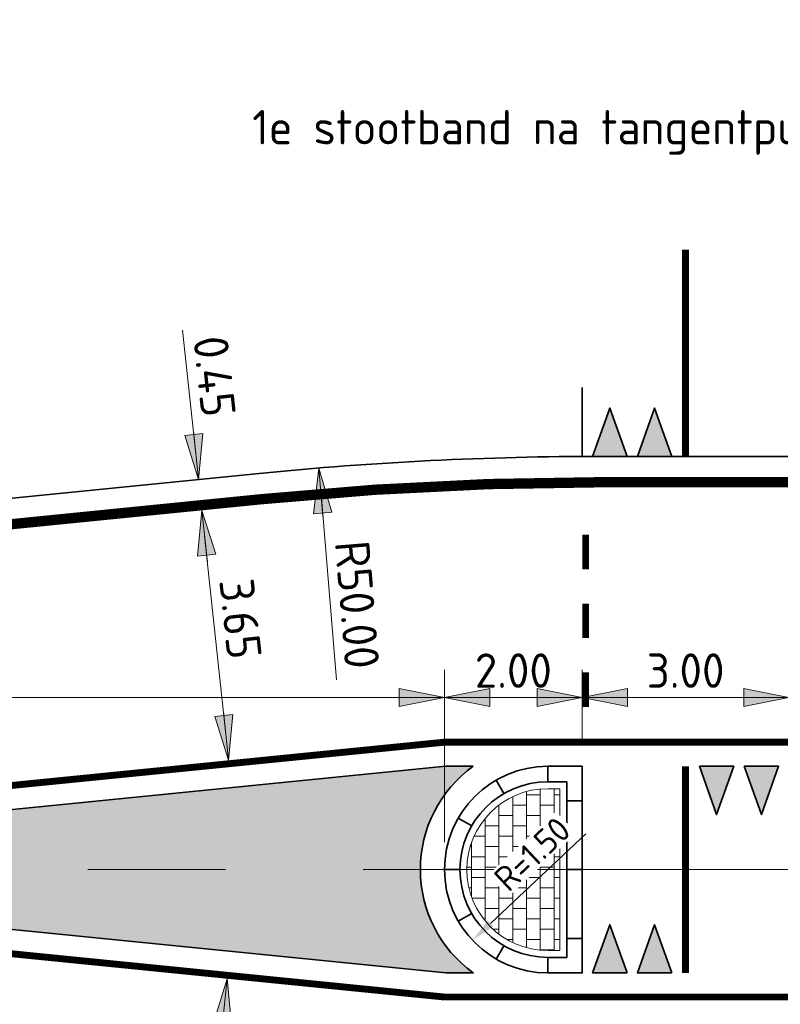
# Model space of a CAD drawing. Header units: metres. Extents: x -699 to 2316, y -1199 to 781.
# Tile 43 of 256: x 468 to 479, y -594 to -579. Entities that reach past the tile are written whole.
import ezdxf

# ---------------------------------------------------------------- set-up
doc = ezdxf.new("R2010")
doc.units = ezdxf.units.M
doc.header["$PDMODE"] = 1
doc.linetypes.add('AM-AS', pattern=[16, 10, -2, 2, -2])
doc.linetypes.add('VH-RWSBAND', pattern=[24, 10, -2, 2, -2, 2, -2, 2, -2])
for name, color, linetype, lineweight in [('B-WE-AM-AS-G', 10, 'AM-AS', 18), ('N-WE-VH-KANTOPSLUITING_TROTTOIRBAND_RWS-G', 210, 'VH-RWSBAND', 35), ('N-WE-VH-KANTVERHARDING-G', 210, 'Continuous', 35), ('N-WE-VH-M-200', 7, 'Continuous', 18), ('N-WE-VH-VERHARDING_BETONSTRAATSTEEN-A', 252, 'Continuous', 18), ('N-WE-VW-MARKERING_DWARS_DRIEHOEK_5070-G', 7, 'VW-HAAIETAND70-L-N', 35), ('N-WE-VW-MARKERING_LANGS_STREEP_DOORGETROKKEN_010-G', 7, 'Continuous', 13), ('N-WE-VW-MARKERING_LANGS_STREEP_DOORGETROKKEN_015-G', 7, 'Continuous', 13), ('N-WE-VW-MARKERING_PUNTSTUK-G', 7, 'Continuous', 35), ('X-XX-AL-M', 7, 'Continuous', 18)]:
    doc.layers.add(name, color=color, linetype=linetype, lineweight=lineweight)
doc.styles.add('NLCS-ISO Standaard', font='NLCS-ISO.ttf')
doc.styles.add('NLCS-ISO-M200-T18', font='NLCS-ISO.ttf', dxfattribs={"height": 0.36})
doc.linetypes.add('VW-HAAIETAND70-L-N', pattern='A,0,-0.5,[149,NLCS.SHX,S=1,R=0,X=-0.625,Y=0],-0.5', length=1)
doc.dimstyles.new('NLCS-M200-T18-PIJL_A_L2_H2', dxfattribs={"dimscale": 0.2, "dimtxt": 2.5, "dimasz": 1.8, "dimexe": 2, "dimexo": 2, "dimgap": 0.7, "dimtad": 1, "dimzin": 0, "dimdsep": 46, "dimtxsty": 'NLCS-ISO-M200-T18', "dimcen": 0, "dimdle": 2, "dimclrd": 256, "dimclre": 256, "dimclrt": 10, "dimazin": 0, "dimtfac": 1, "dimtdec": 3, "dimtofl": 0, "dimtmove": 0, "dimatfit": 3, "dimfxl": 2, "dimtfillclr": 256, "dimtolj": 1, "dimtzin": 0, "dimlwd": -1, "dimlwe": -1, "dimarcsym": 0})
doc.dimstyles.new('NLCS-M200-T25-Pijl-A', dxfattribs={"dimtxt": 0.5, "dimasz": 0.375, "dimexe": 0.4, "dimexo": 0.4, "dimgap": 0.14, "dimtad": 1, "dimlfac": -1, "dimzin": 0, "dimdsep": 46, "dimtxsty": 'NLCS-ISO Standaard', "dimblk": 'Pijl', "dimblk1": 'Pijl', "dimblk2": 'Pijl', "dimcen": 2.5, "dimdle": 2, "dimclrd": 256, "dimclre": 256, "dimclrt": 256, "dimadec": 0, "dimazin": 0, "dimtfac": 1, "dimtofl": 0, "dimtmove": 0, "dimatfit": 3, "dimldrblk": 'Pijl', "dimfxl": 1, "dimtolj": 1, "dimtzin": 0, "dimlwd": 18, "dimlwe": 18, "dimarcsym": 0})
pattern_1 = [(0, (5.684341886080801e-14, 214.832890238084), (0.2, 0.15), [0.2, -0.2]), (90, (5.684341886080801e-14, 214.832890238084), (-0.2, 1.224606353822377e-17), [])]

# ---------------------------------------------------------------- blocks, each defined once
blk = doc.blocks.new('Pijl')
h = blk.add_hatch(color=256)
h.paths.add_polyline_path([(2.220446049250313e-16, 0), (-1.75, 0.352142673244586), (-1.749922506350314, 1.310063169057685e-14)])
h.paths.add_polyline_path([(-1.749922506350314, 1.310063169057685e-14), (-1.749845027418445, -0.3520757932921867), (0, 0)])
for p, q in [((-1.901878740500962, 1.4210854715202e-14), (0, 0)), ((0, 0), (-1.75, 0.352142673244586)), ((-1.75, 0.352142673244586), (-1.749845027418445, -0.3520757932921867)), ((0, 0), (-1.749845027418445, -0.3520757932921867))]:
    blk.add_line(p, q)
blk = doc.blocks.new('*D817')
at = {"layer": 'Defpoints', "color": 0, "transparency": 16777216}
for p in [(472.186420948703, -585.919686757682), (476.295417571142, -635.7505621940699)]:
    blk.add_point(p, dxfattribs=at)
at = {"layer": 'X-XX-AL-M', "lineweight": 18, "transparency": 16777216}
blk.add_line((472.4401720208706, -588.9969922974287), (472.2172384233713, -586.293418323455), dxfattribs=at)
at = {"layer": 'X-XX-AL-M', "lineweight": 18, "transparency": 16777216, "xscale": 0.375, "yscale": 0.375, "zscale": 0.375, "rotation": 94.71387937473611}
blk.add_blockref('Pijl', (472.186420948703, -585.919686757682), dxfattribs=at)
at = {"layer": 'X-XX-AL-M', "transparency": 16777216, "insert": (472.7413312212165, -587.9035444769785), "char_height": 0.5, "attachment_point": 5, "rotation": 274.7138793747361, "style": 'NLCS-ISO Standaard'}
blk.add_mtext('\\A1;R50.00', dxfattribs=at)
blk = doc.blocks.new('*D818')
at = {"layer": 'Defpoints', "color": 0, "transparency": 16777216}
for p in [(476.3203553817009, -547.2505621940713), (473.0752807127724, -597.1451459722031)]:
    blk.add_point(p, dxfattribs=at)
at = {"layer": 'X-XX-AL-M', "lineweight": 18, "transparency": 16777216}
blk.add_line((473.2690046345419, -594.1665475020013), (473.0996187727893, -596.7709365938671), dxfattribs=at)
at = {"layer": 'X-XX-AL-M', "lineweight": 18, "transparency": 16777216, "xscale": 0.375, "yscale": 0.375, "zscale": 0.375, "rotation": 266.2788028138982}
blk.add_blockref('Pijl', (473.0752807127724, -597.1451459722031), dxfattribs=at)
at = {"layer": 'X-XX-AL-M', "transparency": 16777216, "insert": (472.8107067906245, -595.2039905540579), "char_height": 0.5, "attachment_point": 5, "rotation": 86.27880281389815, "style": 'NLCS-ISO Standaard'}
blk.add_mtext('\\A1;R50.00', dxfattribs=at)
blk = doc.blocks.new('*D822')
at = {"layer": 'Defpoints', "color": 0, "transparency": 16777216}
for p in [(476.0086203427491, -589.2508268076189), (476.0086203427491, -590.2505621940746), (479.0086203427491, -590.2505621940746)]:
    blk.add_point(p, dxfattribs=at)
at = {"layer": 'X-XX-AL-M', "lineweight": 18, "transparency": 16777216}
for p, q in [((476.0086203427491, -589.8505621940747), (476.0086203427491, -588.8508268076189)), ((479.0086203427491, -589.8505621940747), (479.0086203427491, -588.8508268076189)), ((478.6336203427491, -589.2508268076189), (476.3836203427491, -589.2508268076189))]:
    blk.add_line(p, q, dxfattribs=at)
at = {"layer": 'X-XX-AL-M', "lineweight": 18, "transparency": 16777216, "xscale": 0.375, "yscale": 0.375, "zscale": 0.375, "rotation": 180}
blk.add_blockref('Pijl', (476.0086203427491, -589.2508268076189), dxfattribs=at)
at = {"layer": 'X-XX-AL-M', "lineweight": 18, "transparency": 16777216, "xscale": 0.375, "yscale": 0.375, "zscale": 0.375}
blk.add_blockref('Pijl', (479.0086203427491, -589.2508268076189), dxfattribs=at)
at = {"layer": 'X-XX-AL-M', "transparency": 16777216, "insert": (477.5086203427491, -588.8608268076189), "char_height": 0.5, "attachment_point": 5, "style": 'NLCS-ISO Standaard'}
blk.add_mtext('\\A1;3.00', dxfattribs=at)
blk = doc.blocks.new('*D823')
at = {"layer": 'Defpoints', "color": 0, "transparency": 16777216}
for p in [(474.0086203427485, -589.2508268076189), (476.0086203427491, -590.2505621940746), (474.0086203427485, -591.7505621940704)]:
    blk.add_point(p, dxfattribs=at)
at = {"layer": 'X-XX-AL-M', "lineweight": 18, "transparency": 16777216}
for p, q in [((474.0086203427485, -591.3505621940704), (474.0086203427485, -588.8508268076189)), ((476.0086203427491, -589.8505621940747), (476.0086203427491, -588.8508268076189)), ((475.6336203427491, -589.2508268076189), (474.3836203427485, -589.2508268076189))]:
    blk.add_line(p, q, dxfattribs=at)
at = {"layer": 'X-XX-AL-M', "lineweight": 18, "transparency": 16777216, "xscale": 0.375, "yscale": 0.375, "zscale": 0.375, "rotation": 180}
blk.add_blockref('Pijl', (474.0086203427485, -589.2508268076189), dxfattribs=at)
at = {"layer": 'X-XX-AL-M', "lineweight": 18, "transparency": 16777216, "xscale": 0.375, "yscale": 0.375, "zscale": 0.375}
blk.add_blockref('Pijl', (476.0086203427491, -589.2508268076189), dxfattribs=at)
at = {"layer": 'X-XX-AL-M', "transparency": 16777216, "insert": (475.0086203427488, -588.8608268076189), "char_height": 0.5, "attachment_point": 5, "style": 'NLCS-ISO Standaard'}
blk.add_mtext('\\A1;2.00', dxfattribs=at)
blk = doc.blocks.new('*D824')
at = {"layer": 'Defpoints', "color": 0, "transparency": 16777216}
for p in [(457.0086203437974, -589.2508268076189), (457.0086203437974, -591.6005621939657), (474.0086203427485, -591.7505621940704)]:
    blk.add_point(p, dxfattribs=at)
at = {"layer": 'X-XX-AL-M', "lineweight": 18, "transparency": 16777216}
for p, q in [((457.0086203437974, -591.2005621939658), (457.0086203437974, -588.8508268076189)), ((474.0086203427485, -591.3505621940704), (474.0086203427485, -588.8508268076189)), ((473.6336203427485, -589.2508268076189), (457.3836203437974, -589.2508268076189))]:
    blk.add_line(p, q, dxfattribs=at)
at = {"layer": 'X-XX-AL-M', "lineweight": 18, "transparency": 16777216, "xscale": 0.375, "yscale": 0.375, "zscale": 0.375, "rotation": 180}
blk.add_blockref('Pijl', (457.0086203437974, -589.2508268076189), dxfattribs=at)
at = {"layer": 'X-XX-AL-M', "lineweight": 18, "transparency": 16777216, "xscale": 0.375, "yscale": 0.375, "zscale": 0.375}
blk.add_blockref('Pijl', (474.0086203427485, -589.2508268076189), dxfattribs=at)
at = {"layer": 'X-XX-AL-M', "transparency": 16777216, "insert": (465.5086203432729, -588.8608268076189), "char_height": 0.5, "attachment_point": 5, "style": 'NLCS-ISO Standaard'}
blk.add_mtext('\\A1;17.00', dxfattribs=at)
blk = doc.blocks.new('*D831')
at = {"layer": 'Defpoints', "color": 0, "transparency": 16777216}
for p in [(470.4869024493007, -586.5342693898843), (470.4869024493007, -586.5342693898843), (470.8749752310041, -590.1636785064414)]:
    blk.add_point(p, dxfattribs=at)
at = {"layer": 'X-XX-AL-M', "lineweight": 18, "transparency": 16777216}
blk.add_line((470.8351058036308, -589.7908039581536), (470.5267718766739, -586.9071439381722), dxfattribs=at)
at = {"layer": 'X-XX-AL-M', "lineweight": 18, "transparency": 16777216, "xscale": 0.375, "yscale": 0.375, "zscale": 0.375}
for p, rotation in [((470.4869024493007, -586.5342693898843), 96.1031347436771), ((470.8749752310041, -590.1636785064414), 276.1031347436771)]:
    blk.add_blockref('Pijl', p, dxfattribs=dict(at, rotation=rotation))
at = {"layer": 'X-XX-AL-M', "transparency": 16777216, "insert": (471.0474646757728, -588.1086433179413), "char_height": 0.5, "attachment_point": 5, "rotation": 276.10313474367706, "style": 'NLCS-ISO Standaard'}
blk.add_mtext('\\A1;3.65', dxfattribs=at)
blk = doc.blocks.new('*D832')
at = {"layer": 'Defpoints', "color": 0, "transparency": 16777216}
for p in [(470.4390591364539, -586.0868199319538), (470.4390591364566, -586.0868199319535), (470.4869024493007, -586.5342693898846)]:
    blk.add_point(p, dxfattribs=at)
at = {"layer": 'X-XX-AL-M', "lineweight": 18, "transparency": 16777216}
for p, q in [((470.399189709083, -585.7139453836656), (470.2072848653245, -583.91917589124)), ((470.5267718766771, -586.9071439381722), (470.5666413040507, -587.2800184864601))]:
    blk.add_line(p, q, dxfattribs=at)
at = {"layer": 'X-XX-AL-M', "lineweight": 18, "transparency": 16777216, "xscale": 0.375, "yscale": 0.375, "zscale": 0.375}
for p, rotation in [((470.4390591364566, -586.0868199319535), 276.1031347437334), ((470.4869024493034, -586.5342693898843), 96.10313474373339)]:
    blk.add_blockref('Pijl', p, dxfattribs=dict(at, rotation=rotation))
at = {"layer": 'X-XX-AL-M', "transparency": 16777216, "insert": (470.6710921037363, -584.5886591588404), "char_height": 0.5, "attachment_point": 5, "rotation": 276.1031347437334, "style": 'NLCS-ISO Standaard'}
blk.add_mtext('\\A1;0.45', dxfattribs=at)
blk = doc.blocks.new('*D834')
at = {"layer": 'Defpoints', "color": 0, "transparency": 16777216}
for p in [(470.8522169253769, -593.3349218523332), (470.5387555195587, -596.4695359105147), (470.5387555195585, -596.4695359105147)]:
    blk.add_point(p, dxfattribs=at)
at = {"layer": 'X-XX-AL-M', "lineweight": 18, "transparency": 16777216}
blk.add_line((470.8149030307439, -593.7080607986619), (470.5760694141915, -596.0963969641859), dxfattribs=at)
at = {"layer": 'X-XX-AL-M', "lineweight": 18, "transparency": 16777216, "xscale": 0.375, "yscale": 0.375, "zscale": 0.375}
for p, rotation in [((470.8522169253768, -593.3349218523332), 84.28940686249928), ((470.5387555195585, -596.4695359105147), 264.2894068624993)]:
    blk.add_blockref('Pijl', p, dxfattribs=dict(at, rotation=rotation))
at = {"layer": 'X-XX-AL-M', "transparency": 16777216, "insert": (470.3074217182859, -594.8634224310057), "char_height": 0.5, "attachment_point": 5, "rotation": 84.28940686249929, "style": 'NLCS-ISO Standaard'}
blk.add_mtext('\\A1;3.15', dxfattribs=at)
blk = doc.blocks.new('NLCS_Haai70')
at = {"linetype": 'Continuous'}
blk.add_hatch(color=256, dxfattribs=at).paths.add_polyline_path([(-0.25, 0), (0.2499999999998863, 2.273736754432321e-13), (2.842170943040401e-14, -0.7000000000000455)])
blk.add_lwpolyline([(-0.25, 0), (0.2499999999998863, 2.273736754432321e-13), (2.842170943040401e-14, -0.7000000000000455)], close=True, dxfattribs=at)
blk = doc.blocks.new('NLCS_Rotondepoot_7.3_R18_2fo')
at = {"layer": 'N-WE-VH-VERHARDING_BETONSTRAATSTEEN-A'}
h = blk.add_hatch(dxfattribs=at)
h.set_pattern_fill('VB-KLINKERVERHARDING', color=256, scale=0.2, style=0, pattern_type=2)
h.set_pattern_definition(pattern_1)
edge = h.paths.add_edge_path()
edge.add_line((-30.9249999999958, 1.175000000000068), (-31.09999999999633, 1.175000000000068))
edge.add_arc((-31.09999999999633, 5.684341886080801e-14), 1.175000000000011, 90, 270)
edge.add_line((-31.09999999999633, -1.174999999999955), (-30.9249999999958, -1.174999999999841))
edge.add_line((-30.9249999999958, -1.174999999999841), (-30.9249999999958, 1.175000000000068))
h = blk.add_hatch(dxfattribs=at)
h.set_pattern_fill('VB-KLINKERVERHARDING', color=256, scale=0.2, style=0, pattern_type=2)
h.set_pattern_definition(pattern_1)
edge = h.paths.add_edge_path()
edge.add_line((-30.9249999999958, 1.175000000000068), (-31.09999999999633, 1.175000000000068))
edge.add_arc((-31.09999999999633, 5.684341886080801e-14), 1.175000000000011, 90, 270)
edge.add_line((-31.09999999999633, -1.174999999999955), (-30.9249999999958, -1.174999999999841))
edge.add_line((-30.9249999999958, -1.174999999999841), (-30.9249999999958, 1.175000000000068))
at = {"layer": 'N-WE-VW-MARKERING_PUNTSTUK-G'}
h = blk.add_hatch(color=256, dxfattribs=at)
edge = h.paths.add_edge_path()
edge.add_line((-32.18282039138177, 1.500000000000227), (-32.58254353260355, 1.500000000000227))
edge.add_line((-32.58254353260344, 1.500000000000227), (-47.58254353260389, 0))
edge.add_line((-47.58254353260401, 0), (-32.58254353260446, -1.499999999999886))
edge.add_line((-32.58254353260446, -1.5), (-32.18282039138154, -1.5))
edge.add_arc((-31.09999999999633, 2.273736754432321e-13), 1.849999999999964, 125.8247743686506, 234.1752256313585, ccw=False)
at = {"layer": 'B-WE-AM-AS-G'}
blk.add_lwpolyline([(-97.77888202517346, 0), (0, 0)], dxfattribs=at)
at = {"layer": 'N-WE-VH-KANTOPSLUITING_TROTTOIRBAND_RWS-G'}
for p, q in [((-31.10000000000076, 1.274999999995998), (-31.10000000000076, 1.499999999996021)), ((-30.60000000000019, 0.999999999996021), (-30.82500000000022, 0.999999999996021)), ((-30.60000000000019, -4.206412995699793e-12), (-30.82500000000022, -4.206412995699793e-12)), ((-30.60000000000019, -1.000000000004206), (-30.82500000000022, -1.000000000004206)), ((-31.10000000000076, -1.500000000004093), (-31.10000000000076, -1.27500000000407))]:
    blk.add_line(p, q, dxfattribs=at)
at = {"layer": 'N-WE-VH-KANTVERHARDING-G'}
blk.add_lwpolyline([(-12.72792206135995, 12.72792206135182, 0.02391034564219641), (-13.88500588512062, 11.45454545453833, -0.2238875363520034), (-25.45584412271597, 5.999999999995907), (-30.31320277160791, 5.999999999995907, 0.02492232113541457), (-35.28838872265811, 5.751859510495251), (-46.38136424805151, 4.642561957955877, -0.02492232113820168), (-66.28210805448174, 3.649999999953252), (-97.7788820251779, 3.65000000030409)], format="xyb", dxfattribs=at)
blk.add_lwpolyline([(-30.60000000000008, 5.999999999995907), (-30.60000000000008, 6.999999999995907)], dxfattribs=at)
for points in [[(-30.60000000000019, 1.499999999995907), (-31.10000000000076, 1.499999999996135, 0.9999999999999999), (-31.10000000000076, -1.500000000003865), (-30.60000000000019, -1.500000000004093)], [(-30.82500000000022, 1.274999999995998), (-31.10000000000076, 1.274999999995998, 1), (-31.10000000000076, -1.275000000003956), (-30.82500000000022, -1.275000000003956)]]:
    blk.add_lwpolyline(points, format="xyb", close=True, dxfattribs=at)
at = {"layer": 'N-WE-VH-KANTVERHARDING-G', "flags": 128}
for points in [[(-31.10000000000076, 1.274999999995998), (-31.10000000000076, 1.499999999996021)], [(-31.73692176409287, 1.104516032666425), (-31.84931972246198, 1.299430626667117)], [(-30.60000000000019, 0.999999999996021), (-30.82500000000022, 0.999999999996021)], [(-32.20451603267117, 0.6369217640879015), (-32.39943062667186, 0.7493197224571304)], [(-32.37500000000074, -4.092726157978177e-12), (-32.60000000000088, -4.092726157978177e-12)], [(-30.60000000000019, -4.206412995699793e-12), (-30.82500000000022, -4.206412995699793e-12)], [(-32.20451603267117, -0.6369217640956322), (-32.39943062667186, -0.7493197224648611)], [(-30.60000000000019, -1.000000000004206), (-30.82500000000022, -1.000000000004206)], [(-31.73692176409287, -1.104516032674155), (-31.84931972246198, -1.299430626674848)], [(-31.10000000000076, -1.500000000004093), (-31.10000000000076, -1.27500000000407)]]:
    blk.add_lwpolyline(points, dxfattribs=at)
at = {"layer": 'N-WE-VH-VERHARDING_BETONSTRAATSTEEN-A'}
blk.add_lwpolyline([(-30.9249999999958, 1.175000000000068), (-31.09999999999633, 1.175000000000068, 1), (-31.09999999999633, -1.174999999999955), (-30.9249999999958, -1.174999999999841)], format="xyb", close=True, dxfattribs=at)
blk.add_lwpolyline([(-30.9249999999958, 1.175000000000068), (-31.09999999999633, 1.175000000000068, 1), (-31.09999999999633, -1.174999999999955), (-30.9249999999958, -1.174999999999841)], format="xyb", close=True, dxfattribs=at)
at = {"layer": 'N-WE-VW-MARKERING_LANGS_STREEP_DOORGETROKKEN_010-G', "const_width": 0.1}
for points in [[(-29.09999999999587, 9), (-29.09999999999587, 6)], [(-30.54999999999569, 4.862216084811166), (-30.54999999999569, 4.362216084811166)], [(-30.54999999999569, 3.862216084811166), (-30.54999999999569, 3.362216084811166)], [(-30.54999999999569, 2.862216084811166), (-30.54999999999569, 2.362216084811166)], [(-29.09999999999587, 1.5), (-29.09999999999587, -1.5)], [(-49.59999999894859, -0.1500000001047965), (-32.59999999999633, -1.849999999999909)]]:
    blk.add_lwpolyline(points, dxfattribs=at)
blk.add_lwpolyline([(-32.59999999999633, -1.849999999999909), (-17.55277755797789, -1.850000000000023, -0.05255267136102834), (-17.55277755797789, 1.850000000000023), (-32.59999999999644, 1.850000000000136), (-49.59999999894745, 0.1500000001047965)], format="xyb", dxfattribs=at)
at = {"layer": 'N-WE-VW-MARKERING_LANGS_STREEP_DOORGETROKKEN_015-G', "const_width": 0.15}
blk.add_lwpolyline([(-12.46275701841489, 12.46275701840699, 0.02391034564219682), (-13.59573492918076, 11.21590909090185, -0.223887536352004), (-25.45584412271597, 5.624999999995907), (-30.31320277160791, 5.624999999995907, 0.02492232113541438), (-35.2510748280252, 5.378720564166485), (-48.86266088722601, 4.017561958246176, -0.02492232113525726), (-68.76340469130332, 3.025000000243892), (-71.76340469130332, 3.025000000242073)], format="xyb", dxfattribs=at)
at = {"layer": 'N-WE-VW-MARKERING_PUNTSTUK-G'}
blk.add_lwpolyline([(-32.18282039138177, 1.500000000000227), (-32.58254353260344, 1.500000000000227), (-47.58254353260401, 0), (-32.58254353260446, -1.5), (-32.18282039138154, -1.5, -0.5114530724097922)], format="xyb", close=True, dxfattribs=at)
at = {"layer": 'N-WE-VW-MARKERING_DWARS_DRIEHOEK_5070-G', "rotation": 180}
for p in [(-30.1999999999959, 6.000000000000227), (-29.5499999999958, 6), (-30.1999999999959, -1.499999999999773), (-29.5499999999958, -1.5)]:
    blk.add_blockref('NLCS_Haai70', p, dxfattribs=at)
at = {"layer": 'N-WE-VW-MARKERING_DWARS_DRIEHOEK_5070-G'}
for p in [(-28.64999999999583, 1.5), (-27.99999999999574, 1.499999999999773)]:
    blk.add_blockref('NLCS_Haai70', p, dxfattribs=at)
blk = doc.blocks.new('*D2111')
at = {"layer": 'Defpoints', "color": 0, "transparency": 16777216}
blk.add_point((474.4147194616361, -592.7769056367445), dxfattribs=at)
at = {"layer": 'X-XX-AL-M', "transparency": 16777216}
blk.add_line((476.0628634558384, -591.230548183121), (474.6772556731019, -592.5305832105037), dxfattribs=at)
blk.add_solid([(474.6362019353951, -592.4868271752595), (474.7183094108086, -592.574339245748), (474.4147194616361, -592.7769056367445)], dxfattribs=at)
at = {"layer": 'X-XX-AL-M', "color": 10, "transparency": 16777216, "insert": (475.2823744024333, -591.5240389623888), "char_height": 0.36, "attachment_point": 5, "rotation": 43.17499949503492, "style": 'NLCS-ISO-M200-T18', "bg_fill": 3, "box_fill_scale": 1.1, "bg_fill_color": 256, "bg_fill_true_color": 13158600, "bg_fill_transparency": 0}
blk.add_mtext('\\A1;R=1.50', dxfattribs=at)
at = {"layer": 'Defpoints', "color": 0, "transparency": 16777216}
blk.add_point((475.5086203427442, -591.7505621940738), dxfattribs=at)

msp = doc.modelspace()

# ---------------------------------------------------------------- block references
msp.add_blockref('NLCS_Rotondepoot_7.3_R18_2fo', (506.6086203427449, -591.7505621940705))

# ---------------------------------------------------------------- dimensions: what is measured, and where the dimension line sits
at = {"layer": 'X-XX-AL-M'}
for center, mpoint, picture, middle in [((476.3203553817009, -547.2505621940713), (473.0752807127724, -597.1451459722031), '*D818', (473.1998845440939, -595.2293021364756)), ((476.295417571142, -635.7505621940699), (472.186420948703, -585.919686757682), '*D817', (472.3526503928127, -587.9355946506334))]:
    dim = msp.add_radius_dim(center=center, mpoint=mpoint, dimstyle='NLCS-M200-T25-Pijl-A', dxfattribs=at)
    dim.commit()
    dim.dimension.update_dxf_attribs({"geometry": picture, "text_midpoint": middle, "dimtype": 164})
for p1, p2, distance, picture, middle in [((470.4869024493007, -586.5342693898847), (470.4390591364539, -586.086819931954), -2.7048425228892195e-12, '*D832', (470.6710921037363, -584.5886591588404)), ((470.8522169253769, -593.3349218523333), (470.5387555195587, -596.4695359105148), -2.3756901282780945e-13, '*D834', (470.3074217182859, -594.8634224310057))]:
    dim = msp.add_aligned_dim(p1=p1, p2=p2, distance=distance, dimstyle='NLCS-M200-T25-Pijl-A', dxfattribs=at)
    dim.commit()
    dim.dimension.update_dxf_attribs({"geometry": picture, "text_midpoint": middle})
dim = msp.add_linear_dim(base=(470.4869024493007, -586.5342693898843), p1=(470.874975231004, -590.1636785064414), p2=(470.4869024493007, -586.5342693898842), angle=96.1031347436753, dimstyle='NLCS-M200-T25-Pijl-A', dxfattribs=at)
dim.commit()
dim.dimension.update_dxf_attribs({"geometry": '*D831', "text_midpoint": (470.6596751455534, -588.1501075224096), "dimtype": 161})
for base, p1, p2, picture, middle in [((457.0086203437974, -589.2508268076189), (474.0086203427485, -591.7505621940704), (457.0086203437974, -591.6005621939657), '*D824', (465.5086203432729, -588.8608268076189)), ((474.0086203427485, -589.2508268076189), (476.0086203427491, -590.2505621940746), (474.0086203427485, -591.7505621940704), '*D823', (475.0086203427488, -588.8608268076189)), ((476.0086203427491, -589.2508268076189), (479.0086203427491, -590.2505621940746), (476.0086203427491, -590.2505621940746), '*D822', (477.5086203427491, -588.8608268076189))]:
    dim = msp.add_linear_dim(base=base, p1=p1, p2=p2, dimstyle='NLCS-M200-T25-Pijl-A', dxfattribs=at)
    dim.commit()
    dim.dimension.update_dxf_attribs({"geometry": picture, "text_midpoint": middle})

# ---------------------------------------------------------------- next in the draw order: texts
at = {"layer": 'N-WE-VH-M-200', "insert": (479.7727022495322, -581.3720572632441), "char_height": 0.5, "attachment_point": 9, "style": 'NLCS-ISO Standaard', "bg_fill": 3, "box_fill_scale": 1.1, "bg_fill_color": 256, "bg_fill_transparency": 0}
msp.add_mtext('1e stootband na tangentpunt', dxfattribs=at)

# ---------------------------------------------------------------- next in the draw order: dimensions: what is measured, and where the dimension line sits
at = {"layer": 'X-XX-AL-M'}
dim = msp.add_radius_dim(center=(475.5086203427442, -591.7505621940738), mpoint=(474.4147194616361, -592.7769056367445), dimstyle='NLCS-M200-T18-PIJL_A_L2_H2', override={"dimpost": 'R=<>', "dimtfill": 1}, dxfattribs=at)
dim.commit()
dim.dimension.update_dxf_attribs({"geometry": '*D2111', "text_midpoint": (475.5013276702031, -591.7574044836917), "dimtype": 164})

doc.saveas('drawing.dxf')
